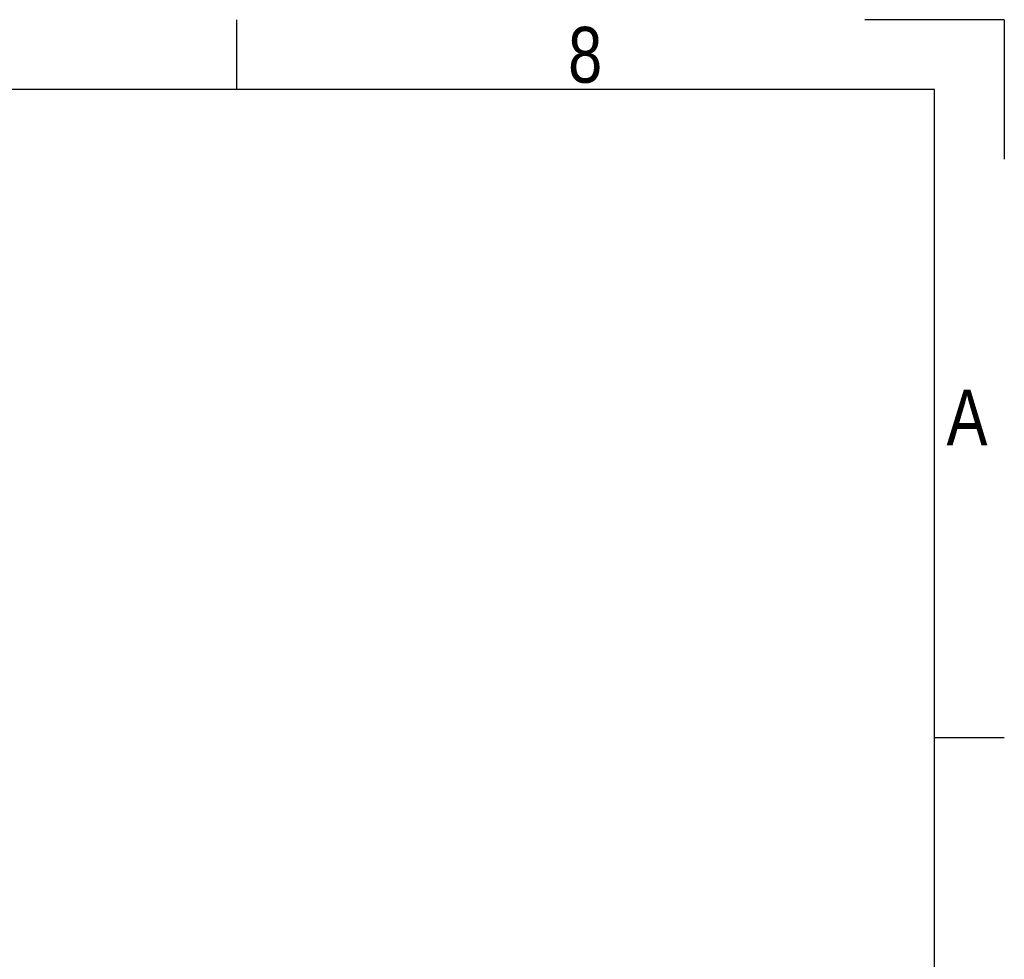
# Model space of a CAD drawing. Header units: millimetres. Extents: x 0 to 420, y 0 to 297.
# Tile 34 of 34: x 347 to 420, y 227 to 297. Entities that reach past the tile are written whole.
import ezdxf

# ---------------------------------------------------------------- set-up
doc = ezdxf.new("R2010")
doc.units = ezdxf.units.MM
doc.layers.add('CARTIGLIO', color=140, linetype='Continuous')
doc.styles.add('SLDTEXTSTYLE2', font='TXT', dxfattribs={"width": 0.821468})

msp = doc.modelspace()

# ---------------------------------------------------------------- linework, layer by layer
at = {"layer": 'CARTIGLIO', "linetype": 'Continuous'}
for p, q in [((363.0852, 291.8226), (363.0852, 296.9968)), ((420.0016, 296.9968), (409.6532, 296.9968)), ((420.0016, 296.9968), (420.0016, 286.6484)), ((414.8274, 291.8226), (5.1801, 291.8226)), ((414.8274, 5.171), (414.8274, 291.8226)), ((420.0016, 243.7024), (414.8274, 243.7024))]:
    msp.add_line(p, q, dxfattribs=at)

# ---------------------------------------------------------------- texts
at = {"layer": 'CARTIGLIO', "char_height": 4.1394, "attachment_point": 2, "style": 'SLDTEXTSTYLE2'}
for s, insert in [('8', (388.9127, 296.4629)), ('A', (417.2354, 269.5569))]:
    msp.add_mtext(s, dxfattribs=dict(at, insert=insert))

doc.saveas('drawing.dxf')
